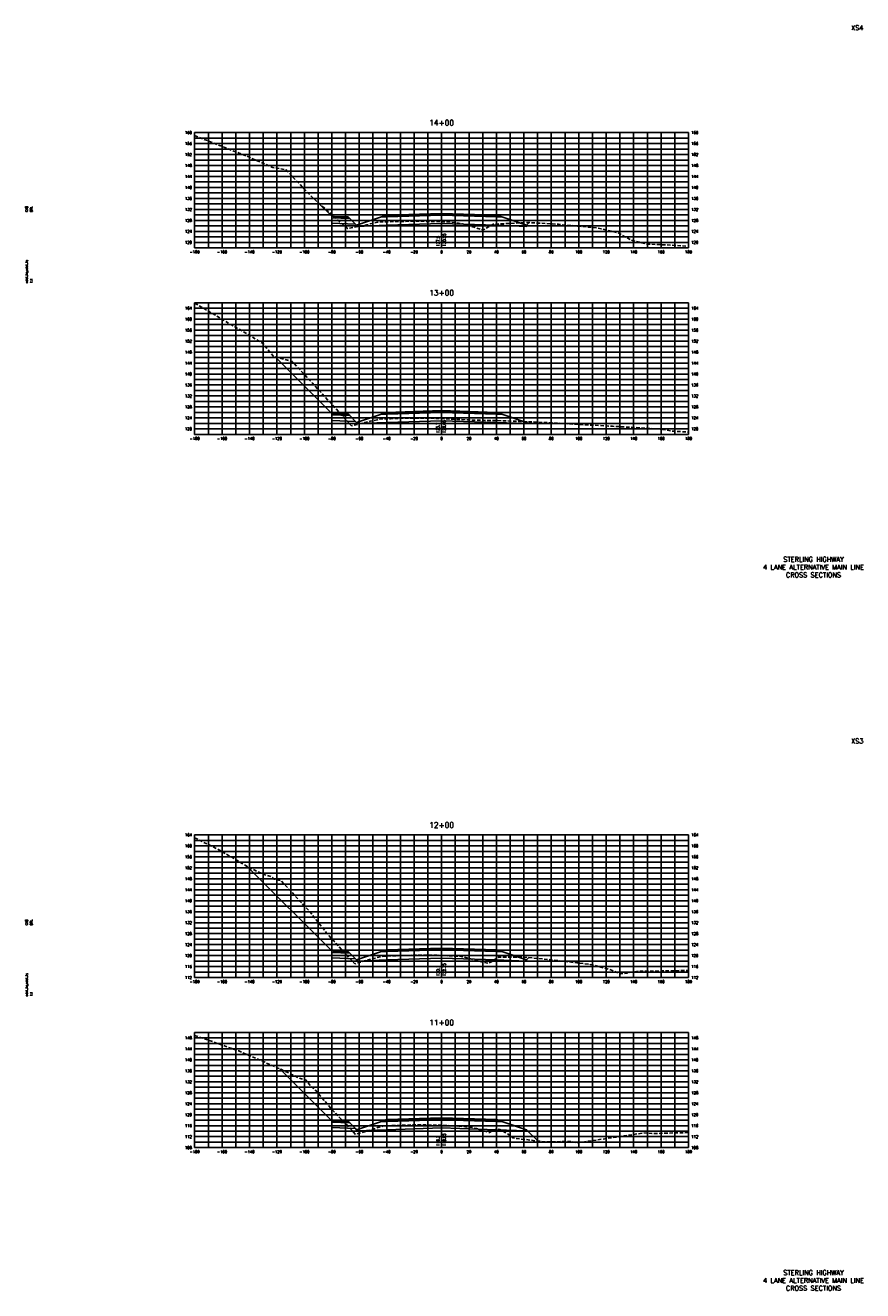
# Model space of a CAD drawing. Extents: x 37 to 9410, y 16 to 8218.
# Tile 3 of 110: x 37 to 647, y 1056 to 1978. Entities that reach past the tile are written whole.
import ezdxf
from ezdxf.enums import TextEntityAlignment as Align

# ---------------------------------------------------------------- set-up
doc = ezdxf.new("R2010")
doc.units = 0
doc.header["$LTSCALE"] = 20
doc.header["$MEASUREMENT"] = 0
doc.linetypes.add('HIDDEN_050%', pattern=[0.1875, 0.125, -0.0625])
for name, color, linetype in [('S-AT-TXT175', 6, 'Continuous'), ('S-AT-TXT80', 1, 'Continuous'), ('XDATUM', 3, 'Continuous'), ('XEG', 1, 'HIDDEN_050%'), ('XFG', 2, 'Continuous'), ('XGRID', 251, 'Continuous'), ('XGRIDT', 2, 'Continuous'), ('XREF-BORDER', 7, 'Continuous')]:
    doc.layers.add(name, color=color, linetype=linetype)
doc.styles.add('L100', font='simplex.shx', dxfattribs={"height": 2})
doc.styles.add('L175', font='ROMANSM.shx', dxfattribs={"height": 3.5})
doc.styles.add('L80', font='ROMANSM.shx', dxfattribs={"height": 1.6})

# ---------------------------------------------------------------- blocks, each defined once
blk = doc.blocks.new('03025_00_att1')
at = {"layer": 'S-AT-TXT175', "style": 'L175'}
for tag, p in [('NUM', (32.402, 20.822)), ('LINE1', (30.64, 1.444)), ('LINE2', (30.64, 1.161)), ('LINE3', (30.64, 0.877))]:
    blk.add_attdef(tag, text='', height=0.175, dxfattribs=at).set_placement(p, align=Align.CENTER)
at = {"layer": 'S-AT-TXT80', "style": 'L80'}
for tag, p in [('DESIGNED', (2.094, 14.201)), ('CHECKED', (2.265, 14.201)), ('DRAFTED', (2.436, 14.201)), ('PCTB', (2.094, 11.605)), ('PSCALE', (2.265, 11.605)), ('PVIEW', (2.436, 11.605))]:
    blk.add_attdef(tag, p, '', height=0.08, rotation=90, dxfattribs=at)

msp = doc.modelspace()

# ---------------------------------------------------------------- linework, layer by layer
at = {"layer": 'XDATUM', "flags": 128}
for points in [[(249.6, 1849.38), (260, 1838.98), (260, 1833.98), (277.21, 1833.29), (278, 1832.5), (278, 1831.61), (300, 1832.49), (340, 1833.77), (380, 1832.49), (402, 1831.61), (402, 1832.5), (403.88, 1834.38)], [(218.64, 1736.53), (260, 1695.18), (260, 1690.18), (277.21, 1689.49), (278, 1688.7), (278, 1687.81), (300, 1688.69), (340, 1689.97), (380, 1688.69), (402, 1687.81), (402, 1688.7), (402.53, 1689.22)], [(198.37, 1365.01), (260, 1303.38), (260, 1298.38), (277.21, 1297.69), (278, 1296.9), (278, 1296.01), (300, 1296.89), (340, 1298.17), (380, 1296.89), (402, 1296.01), (402, 1296.9), (403.63, 1298.53)], [(222.22, 1217.36), (260, 1179.58), (260, 1174.58), (277.21, 1173.89), (278, 1173.1), (278, 1172.21), (300, 1173.09), (340, 1174.37), (380, 1173.09), (402, 1172.21), (402, 1173.1), (410.31, 1164.78)]]:
    msp.add_lwpolyline(points, dxfattribs=at)
at = {"layer": 'XEG', "flags": 128}
for points in [[(160, 1897.84), (160.27, 1897.73), (190, 1885.94), (199.92, 1882.11), (200.84, 1881.51), (216.33, 1874.84), (216.98, 1874.59), (225.83, 1873.07), (226.5, 1873.04), (227.45, 1872), (245.56, 1852.95), (270.83, 1830.61), (271.41, 1830.03), (271.72, 1830.1), (288.02, 1833.38), (293.23, 1834.63), (294.22, 1834.87), (294.23, 1834.87), (301.34, 1834.99), (304.5, 1835.07), (318.95, 1835.41), (335.64, 1835.23), (335.98, 1835.23), (336.24, 1835.22), (340, 1835.06), (347.46, 1834.74), (354.86, 1833.59), (355.15, 1833.55), (356.3, 1833.27), (370.25, 1829.01), (376.89, 1832.76), (377.67, 1833.19), (402.19, 1834.37), (403.96, 1834.38), (405.55, 1834.27), (425.16, 1833.18), (427.86, 1832.86), (453.01, 1830.6), (456.28, 1829.86), (468.58, 1827.01), (475.14, 1823.31), (478.27, 1821.62), (489.97, 1818.72), (507.47, 1818.03), (520, 1816.99)], [(160, 1775.6), (162.9, 1774.06), (186.18, 1760.2), (186.76, 1759.87), (199.49, 1752.56), (210.1, 1746.05), (211.57, 1743.94), (217.67, 1736.75), (220.85, 1736.04), (231.12, 1733.14), (237.4, 1726.53), (245.83, 1717.27), (259.94, 1702.01), (274.31, 1686.24), (284.06, 1688.56), (288.01, 1689.51), (293.05, 1690.68), (295.05, 1691.14), (300.48, 1691.32), (302.7, 1691.43), (307.59, 1691.6), (320.14, 1691.9), (325.54, 1691.81), (337.04, 1691.63), (340, 1691.49), (341.96, 1691.4), (352.13, 1690.89), (361.83, 1690.44), (366.17, 1690.32), (378.48, 1690.12), (385.33, 1689.88), (387.45, 1689.85), (390.93, 1689.68), (409.07, 1688.96), (419.17, 1688.42), (439.96, 1687.26), (446.78, 1686.87), (459.04, 1686.21), (461.7, 1686.07), (464.65, 1685.9), (479.35, 1685.1), (484.18, 1684.8), (501.25, 1683.67), (507.83, 1682.46), (520, 1681.63)], [(160, 1385.9), (177.57, 1377.19), (200.25, 1363.91), (210.57, 1359.09), (216, 1357.46), (218.02, 1355.82), (223.19, 1354.47), (236.99, 1339.51), (239.45, 1336.73), (244.15, 1331.69), (255.92, 1316.83), (260.61, 1311.61), (276.66, 1294.02), (286.64, 1296.96), (290.11, 1297.85), (291.6, 1298.22), (296.27, 1299.39), (298.22, 1299.49), (304.08, 1299.77), (308.47, 1299.93), (321.2, 1300.41), (334.1, 1300.29), (337.88, 1300.22), (340, 1300.12), (349.65, 1299.67), (353.14, 1299.5), (354.26, 1299.26), (358.42, 1298.44), (370.77, 1295.02), (374.05, 1294.27), (375.83, 1295.24), (381.53, 1298.94), (399.12, 1298.78), (402.07, 1298.67), (414.9, 1297.48), (438.6, 1294.77), (448.43, 1293.63), (462.58, 1289.83), (470.76, 1286.71), (475.1, 1287.26), (483.79, 1288.63), (489.76, 1288.58), (520, 1289.2)], [(160, 1241.83), (192.23, 1230.5), (194.58, 1229.31), (218.42, 1219.18), (220.75, 1218.05), (236.39, 1210.68), (241.22, 1209.2), (244.7, 1204.52), (247.13, 1202.98), (251.77, 1197.44), (261.62, 1186.04), (273.45, 1173.96), (277.27, 1169.67), (287.17, 1172.58), (290.15, 1173.49), (291.66, 1173.95), (297, 1175.71), (298.72, 1175.78), (306.26, 1176.17), (310.12, 1176.29), (322.59, 1176.68), (335.56, 1176.45), (339.24, 1176.39), (340, 1176.35), (351.43, 1175.76), (354.44, 1175.62), (355.79, 1175.38), (362.5, 1174.56), (365.46, 1173.85), (374.87, 1171.02), (377.96, 1172.9), (380.71, 1173.71), (382.47, 1173.17), (389.24, 1169.42), (391.69, 1167.25), (394.03, 1166.79), (408.33, 1165), (416.4, 1164.1), (419.83, 1164.23), (434.26, 1164.53), (438.94, 1163.51), (470.91, 1168.23), (473.29, 1168.6), (476.43, 1169.06), (487.4, 1170.72), (493.29, 1170.35), (498.18, 1170.41), (520, 1170.96)]]:
    msp.add_lwpolyline(points, dxfattribs=at)
at = {"layer": 'XFG', "flags": 128}
for points in [[(260, 1838.98), (260, 1838.98), (249.6, 1849.38)], [(260, 1838.98), (260, 1837.98), (273.04, 1837.45), (272, 1838.5), (271, 1838.54), (271, 1838.2), (261, 1838.6), (261, 1838.94), (260, 1838.98)], [(260, 1837.98), (260, 1833.98), (277.21, 1833.29), (273.04, 1837.45), (260, 1837.98)], [(261, 1838.94), (261, 1838.6), (271, 1838.2), (271, 1838.54), (261, 1838.94)], [(340, 1839.77), (300, 1838.49), (295.43, 1838.31), (278, 1832.5), (278, 1831.61), (300, 1832.49), (340, 1833.77)], [(340, 1840.11), (300, 1838.83), (300, 1839.83), (295.43, 1838.31), (300, 1838.49), (340, 1839.77)], [(340, 1841.11), (300, 1839.83), (300, 1839.49), (340, 1840.77)], [(340, 1840.77), (300, 1839.49), (300, 1838.83), (340, 1840.11)], [(340, 1841.11), (380, 1839.83), (380, 1839.49), (340, 1840.77)], [(340, 1840.77), (380, 1839.49), (380, 1838.83), (340, 1840.11)], [(340, 1840.11), (380, 1838.83), (380, 1839.83), (384.57, 1838.31), (380, 1838.49), (340, 1839.77)], [(340, 1839.77), (380, 1838.49), (384.57, 1838.31), (402, 1832.5), (402, 1831.61), (380, 1832.49), (340, 1833.77)], [(278, 1832.5), (277.21, 1833.29)], [(402, 1832.5), (402, 1832.5), (403.88, 1834.38)], [(260, 1695.18), (260, 1695.18), (218.64, 1736.53)], [(260, 1695.18), (260, 1694.18), (273.04, 1693.65), (272, 1694.7), (271, 1694.74), (271, 1694.4), (261, 1694.8), (261, 1695.14), (260, 1695.18)], [(260, 1694.18), (260, 1690.18), (277.21, 1689.49), (273.04, 1693.65), (260, 1694.18)], [(261, 1695.14), (261, 1694.8), (271, 1694.4), (271, 1694.74), (261, 1695.14)], [(278, 1688.7), (277.21, 1689.49)], [(340, 1695.97), (300, 1694.69), (295.43, 1694.51), (278, 1688.7), (278, 1687.81), (300, 1688.69), (340, 1689.97)], [(340, 1696.31), (300, 1695.03), (300, 1696.03), (295.43, 1694.51), (300, 1694.69), (340, 1695.97)], [(340, 1697.31), (300, 1696.03), (300, 1695.69), (340, 1696.97)], [(340, 1696.97), (300, 1695.69), (300, 1695.03), (340, 1696.31)], [(340, 1697.31), (380, 1696.03), (380, 1695.69), (340, 1696.97)], [(340, 1696.97), (380, 1695.69), (380, 1695.03), (340, 1696.31)], [(340, 1696.31), (380, 1695.03), (380, 1696.03), (384.57, 1694.51), (380, 1694.69), (340, 1695.97)], [(340, 1695.97), (380, 1694.69), (384.57, 1694.51), (402, 1688.7), (402, 1687.81), (380, 1688.69), (340, 1689.97)], [(402, 1688.7), (402, 1688.7), (402.53, 1689.22)], [(260, 1303.38), (260, 1303.38), (198.37, 1365.01)], [(260, 1303.38), (260, 1302.38), (273.04, 1301.85), (272, 1302.9), (271, 1302.94), (271, 1302.6), (261, 1303), (261, 1303.34), (260, 1303.38)], [(260, 1302.38), (260, 1298.38), (277.21, 1297.69), (273.04, 1301.85), (260, 1302.38)], [(261, 1303.34), (261, 1303), (271, 1302.6), (271, 1302.94), (261, 1303.34)], [(340, 1304.17), (300, 1302.89), (295.43, 1302.71), (278, 1296.9), (278, 1296.01), (300, 1296.89), (340, 1298.17)], [(340, 1304.51), (300, 1303.23), (300, 1304.23), (295.43, 1302.71), (300, 1302.89), (340, 1304.17)], [(340, 1305.51), (300, 1304.23), (300, 1303.89), (340, 1305.17)], [(340, 1305.17), (300, 1303.89), (300, 1303.23), (340, 1304.51)], [(340, 1305.51), (380, 1304.23), (380, 1303.89), (340, 1305.17)], [(340, 1305.17), (380, 1303.89), (380, 1303.23), (340, 1304.51)], [(340, 1304.51), (380, 1303.23), (380, 1304.23), (384.57, 1302.71), (380, 1302.89), (340, 1304.17)], [(340, 1304.17), (380, 1302.89), (384.57, 1302.71), (402, 1296.9), (402, 1296.01), (380, 1296.89), (340, 1298.17)], [(278, 1296.9), (277.21, 1297.69)], [(402, 1296.9), (402, 1296.9), (403.63, 1298.53)], [(260, 1179.58), (260, 1179.58), (222.22, 1217.36)], [(340, 1181.71), (300, 1180.43), (300, 1180.09), (340, 1181.37)], [(340, 1181.37), (300, 1180.09), (300, 1179.43), (340, 1180.71)], [(340, 1181.71), (380, 1180.43), (380, 1180.09), (340, 1181.37)], [(340, 1181.37), (380, 1180.09), (380, 1179.43), (340, 1180.71)], [(260, 1179.58), (260, 1178.58), (273.04, 1178.05), (272, 1179.1), (271, 1179.14), (271, 1178.8), (261, 1179.2), (261, 1179.54), (260, 1179.58)], [(260, 1178.58), (260, 1174.58), (277.21, 1173.89), (273.04, 1178.05), (260, 1178.58)], [(261, 1179.54), (261, 1179.2), (271, 1178.8), (271, 1179.14), (261, 1179.54)], [(278, 1173.1), (277.21, 1173.89)], [(340, 1180.37), (300, 1179.09), (295.43, 1178.91), (278, 1173.1), (278, 1172.21), (300, 1173.09), (340, 1174.37)], [(340, 1180.71), (300, 1179.43), (300, 1180.43), (295.43, 1178.91), (300, 1179.09), (340, 1180.37)], [(340, 1180.71), (380, 1179.43), (380, 1180.43), (384.57, 1178.91), (380, 1179.09), (340, 1180.37)], [(340, 1180.37), (380, 1179.09), (384.57, 1178.91), (402, 1173.1), (402, 1172.21), (380, 1173.09), (340, 1174.37)], [(402, 1173.1), (402, 1173.1), (410.31, 1164.78)]]:
    msp.add_lwpolyline(points, dxfattribs=at)
at = {"layer": 'XGRID'}
for p, q in [((160, 1816), (160, 1900)), ((160, 1900), (520, 1900)), ((160, 1896), (520, 1896)), ((160, 1892), (520, 1892)), ((170, 1816), (170, 1900)), ((180, 1816), (180, 1900)), ((190, 1816), (190, 1900)), ((200, 1816), (200, 1900)), ((210, 1816), (210, 1900)), ((220, 1816), (220, 1900)), ((230, 1816), (230, 1900)), ((240, 1816), (240, 1900)), ((250, 1816), (250, 1900)), ((260, 1816), (260, 1900)), ((270, 1816), (270, 1900)), ((280, 1816), (280, 1900)), ((290, 1816), (290, 1900)), ((300, 1816), (300, 1900)), ((310, 1816), (310, 1900)), ((320, 1816), (320, 1900)), ((330, 1816), (330, 1900)), ((340, 1816), (340, 1900)), ((350, 1816), (350, 1900)), ((360, 1816), (360, 1900)), ((370, 1816), (370, 1900)), ((380, 1816), (380, 1900)), ((390, 1816), (390, 1900)), ((400, 1816), (400, 1900)), ((410, 1816), (410, 1900)), ((420, 1816), (420, 1900)), ((430, 1816), (430, 1900)), ((440, 1816), (440, 1900)), ((450, 1816), (450, 1900)), ((460, 1816), (460, 1900)), ((470, 1816), (470, 1900)), ((480, 1816), (480, 1900)), ((490, 1816), (490, 1900)), ((500, 1816), (500, 1900)), ((510, 1816), (510, 1900)), ((520, 1816), (520, 1900)), ((160, 1888), (520, 1888)), ((160, 1884), (520, 1884)), ((160, 1880), (520, 1880)), ((160, 1876), (520, 1876)), ((160, 1872), (520, 1872)), ((160, 1868), (520, 1868)), ((160, 1864), (520, 1864)), ((160, 1860), (520, 1860)), ((160, 1856), (520, 1856)), ((160, 1852), (520, 1852)), ((160, 1848), (520, 1848)), ((160, 1844), (520, 1844)), ((160, 1840), (520, 1840)), ((160, 1836), (520, 1836)), ((160, 1832), (520, 1832)), ((160, 1828), (520, 1828)), ((160, 1824), (520, 1824)), ((160, 1820), (520, 1820)), ((160, 1816), (520, 1816)), ((160, 1680), (160, 1776)), ((160, 1776), (520, 1776)), ((160, 1772), (520, 1772)), ((170, 1680), (170, 1776)), ((180, 1680), (180, 1776)), ((190, 1680), (190, 1776)), ((200, 1680), (200, 1776)), ((210, 1680), (210, 1776)), ((220, 1680), (220, 1776)), ((230, 1680), (230, 1776)), ((240, 1680), (240, 1776)), ((250, 1680), (250, 1776)), ((260, 1680), (260, 1776)), ((270, 1680), (270, 1776)), ((280, 1680), (280, 1776)), ((290, 1680), (290, 1776)), ((300, 1680), (300, 1776)), ((310, 1680), (310, 1776)), ((320, 1680), (320, 1776)), ((330, 1680), (330, 1776)), ((340, 1680), (340, 1776)), ((350, 1680), (350, 1776)), ((360, 1680), (360, 1776)), ((370, 1680), (370, 1776)), ((380, 1680), (380, 1776)), ((390, 1680), (390, 1776)), ((400, 1680), (400, 1776)), ((410, 1680), (410, 1776)), ((420, 1680), (420, 1776)), ((430, 1680), (430, 1776)), ((440, 1680), (440, 1776)), ((450, 1680), (450, 1776)), ((460, 1680), (460, 1776)), ((470, 1680), (470, 1776)), ((480, 1680), (480, 1776)), ((490, 1680), (490, 1776)), ((500, 1680), (500, 1776)), ((510, 1680), (510, 1776)), ((520, 1680), (520, 1776)), ((160, 1768), (520, 1768)), ((160, 1764), (520, 1764)), ((160, 1760), (520, 1760)), ((160, 1756), (520, 1756)), ((160, 1752), (520, 1752)), ((160, 1748), (520, 1748)), ((160, 1744), (520, 1744)), ((160, 1740), (520, 1740)), ((160, 1736), (520, 1736)), ((160, 1732), (520, 1732)), ((160, 1728), (520, 1728)), ((160, 1724), (520, 1724)), ((160, 1720), (520, 1720)), ((160, 1716), (520, 1716)), ((160, 1712), (520, 1712)), ((160, 1708), (520, 1708)), ((160, 1704), (520, 1704)), ((160, 1700), (520, 1700)), ((160, 1696), (520, 1696)), ((160, 1692), (520, 1692)), ((160, 1688), (520, 1688)), ((160, 1684), (520, 1684)), ((160, 1680), (520, 1680)), ((160, 1284), (160, 1388)), ((160, 1388), (520, 1388)), ((160, 1384), (520, 1384)), ((170, 1284), (170, 1388)), ((180, 1284), (180, 1388)), ((190, 1284), (190, 1388)), ((200, 1284), (200, 1388)), ((210, 1284), (210, 1388)), ((220, 1284), (220, 1388)), ((230, 1284), (230, 1388)), ((240, 1284), (240, 1388)), ((250, 1284), (250, 1388)), ((260, 1284), (260, 1388)), ((270, 1284), (270, 1388)), ((280, 1284), (280, 1388)), ((290, 1284), (290, 1388)), ((300, 1284), (300, 1388)), ((310, 1284), (310, 1388)), ((320, 1284), (320, 1388)), ((330, 1284), (330, 1388)), ((340, 1284), (340, 1388)), ((350, 1284), (350, 1388)), ((360, 1284), (360, 1388)), ((370, 1284), (370, 1388)), ((380, 1284), (380, 1388)), ((390, 1284), (390, 1388)), ((400, 1284), (400, 1388)), ((410, 1284), (410, 1388)), ((420, 1284), (420, 1388)), ((430, 1284), (430, 1388)), ((440, 1284), (440, 1388)), ((450, 1284), (450, 1388)), ((460, 1284), (460, 1388)), ((470, 1284), (470, 1388)), ((480, 1284), (480, 1388)), ((490, 1284), (490, 1388)), ((500, 1284), (500, 1388)), ((510, 1284), (510, 1388)), ((520, 1284), (520, 1388)), ((160, 1380), (520, 1380)), ((160, 1376), (520, 1376)), ((160, 1372), (520, 1372)), ((160, 1368), (520, 1368)), ((160, 1364), (520, 1364)), ((160, 1360), (520, 1360)), ((160, 1356), (520, 1356)), ((160, 1352), (520, 1352)), ((160, 1348), (520, 1348)), ((160, 1344), (520, 1344)), ((160, 1340), (520, 1340)), ((160, 1336), (520, 1336)), ((160, 1332), (520, 1332)), ((160, 1328), (520, 1328)), ((160, 1324), (520, 1324)), ((160, 1320), (520, 1320)), ((160, 1316), (520, 1316)), ((160, 1312), (520, 1312)), ((160, 1308), (520, 1308)), ((160, 1304), (520, 1304)), ((160, 1300), (520, 1300)), ((160, 1296), (520, 1296)), ((160, 1292), (520, 1292)), ((160, 1288), (520, 1288)), ((160, 1284), (520, 1284)), ((160, 1160), (160, 1244)), ((160, 1244), (520, 1244)), ((160, 1240), (520, 1240)), ((170, 1160), (170, 1244)), ((180, 1160), (180, 1244)), ((190, 1160), (190, 1244)), ((200, 1160), (200, 1244)), ((210, 1160), (210, 1244)), ((220, 1160), (220, 1244)), ((230, 1160), (230, 1244)), ((240, 1160), (240, 1244)), ((250, 1160), (250, 1244)), ((260, 1160), (260, 1244)), ((270, 1160), (270, 1244)), ((280, 1160), (280, 1244)), ((290, 1160), (290, 1244)), ((300, 1160), (300, 1244)), ((310, 1160), (310, 1244)), ((320, 1160), (320, 1244)), ((330, 1160), (330, 1244)), ((340, 1160), (340, 1244)), ((350, 1160), (350, 1244)), ((360, 1160), (360, 1244)), ((370, 1160), (370, 1244)), ((380, 1160), (380, 1244)), ((390, 1160), (390, 1244)), ((400, 1160), (400, 1244)), ((410, 1160), (410, 1244)), ((420, 1160), (420, 1244)), ((430, 1160), (430, 1244)), ((440, 1160), (440, 1244)), ((450, 1160), (450, 1244)), ((460, 1160), (460, 1244)), ((470, 1160), (470, 1244)), ((480, 1160), (480, 1244)), ((490, 1160), (490, 1244)), ((500, 1160), (500, 1244)), ((510, 1160), (510, 1244)), ((520, 1160), (520, 1244)), ((160, 1236), (520, 1236)), ((160, 1232), (520, 1232)), ((160, 1228), (520, 1228)), ((160, 1224), (520, 1224)), ((160, 1220), (520, 1220)), ((160, 1216), (520, 1216)), ((160, 1212), (520, 1212)), ((160, 1208), (520, 1208)), ((160, 1204), (520, 1204)), ((160, 1200), (520, 1200)), ((160, 1196), (520, 1196)), ((160, 1192), (520, 1192)), ((160, 1188), (520, 1188)), ((160, 1184), (520, 1184)), ((160, 1180), (520, 1180)), ((160, 1176), (520, 1176)), ((160, 1172), (520, 1172)), ((160, 1168), (520, 1168)), ((160, 1164), (520, 1164)), ((160, 1160), (520, 1160))]:
    msp.add_line(p, q, dxfattribs=at)

# ---------------------------------------------------------------- block references
at = {"layer": 'XREF-BORDER'}
ref = msp.add_blockref('03025_00_att1', (-3.55, 1558.23), dxfattribs=dict(at, xscale=20, yscale=20, zscale=20))
ref.add_attrib('LINE1', 'STERLING HIGHWAY', dxfattribs={"layer": 'S-AT-TXT175', "height": 3.5, "style": 'L175'}).set_placement((611.07, 1587.1), align=Align.CENTER)
ref.add_attrib('LINE2', '4 LANE ALTERNATIVE MAIN LINE', dxfattribs={"layer": 'S-AT-TXT175', "height": 3.5, "style": 'L175'}).set_placement((611.07, 1581.44), align=Align.CENTER)
ref.add_attrib('LINE3', 'CROSS SECTIONS', dxfattribs={"layer": 'S-AT-TXT175', "height": 3.5, "style": 'L175'}).set_placement((611.07, 1575.77), align=Align.CENTER)
ref.add_attrib('NUM', 'XS4', dxfattribs={"layer": 'S-AT-TXT175', "height": 3.5, "style": 'L175'}).set_placement((643, 1974.66), align=Align.CENTER)
ref.add_attrib('DESIGNED', 'CAB', (38.34, 1842.25), dxfattribs={"layer": 'S-AT-TXT80', "height": 1.6, "rotation": 90, "style": 'L80'})
ref.add_attrib('CHECKED', 'DRL', (41.75, 1842.25), dxfattribs={"layer": 'S-AT-TXT80', "height": 1.6, "rotation": 90, "style": 'L80'})
ref.add_attrib('PCTB', 'adot_hs,adot_fs', (38.34, 1790.32), dxfattribs={"layer": 'S-AT-TXT80', "height": 1.6, "rotation": 90, "style": 'L80'})
ref.add_attrib('PSCALE', '1:1', (41.75, 1790.32), dxfattribs={"layer": 'S-AT-TXT80', "height": 1.6, "rotation": 90, "style": 'L80'})
ref = msp.add_blockref('03025_00_att1', (-3.55, 1038.23), dxfattribs=dict(at, xscale=20, yscale=20, zscale=20))
ref.add_attrib('LINE1', 'STERLING HIGHWAY', dxfattribs={"layer": 'S-AT-TXT175', "height": 3.5, "style": 'L175'}).set_placement((611.07, 1067.1), align=Align.CENTER)
ref.add_attrib('LINE2', '4 LANE ALTERNATIVE MAIN LINE', dxfattribs={"layer": 'S-AT-TXT175', "height": 3.5, "style": 'L175'}).set_placement((611.07, 1061.44), align=Align.CENTER)
ref.add_attrib('LINE3', 'CROSS SECTIONS', dxfattribs={"layer": 'S-AT-TXT175', "height": 3.5, "style": 'L175'}).set_placement((611.07, 1055.77), align=Align.CENTER)
ref.add_attrib('NUM', 'XS3', dxfattribs={"layer": 'S-AT-TXT175', "height": 3.5, "style": 'L175'}).set_placement((643, 1454.66), align=Align.CENTER)
ref.add_attrib('DESIGNED', 'CAB', (38.34, 1322.25), dxfattribs={"layer": 'S-AT-TXT80', "height": 1.6, "rotation": 90, "style": 'L80'})
ref.add_attrib('CHECKED', 'DRL', (41.75, 1322.25), dxfattribs={"layer": 'S-AT-TXT80', "height": 1.6, "rotation": 90, "style": 'L80'})
ref.add_attrib('PCTB', 'adot_hs,adot_fs', (38.34, 1270.32), dxfattribs={"layer": 'S-AT-TXT80', "height": 1.6, "rotation": 90, "style": 'L80'})
ref.add_attrib('PSCALE', '1:1', (41.75, 1270.32), dxfattribs={"layer": 'S-AT-TXT80', "height": 1.6, "rotation": 90, "style": 'L80'})

# ---------------------------------------------------------------- texts
at = {"layer": 'XGRIDT', "style": 'L100'}
for s, p in [('160', (158, 1900)), ('156', (158, 1892)), ('152', (158, 1884)), ('148', (158, 1876)), ('144', (158, 1868)), ('140', (158, 1860)), ('136', (158, 1852)), ('132', (158, 1844)), ('128', (158, 1836)), ('124', (158, 1828)), ('120', (158, 1820)), ('164', (158, 1772)), ('160', (158, 1764)), ('156', (158, 1756)), ('152', (158, 1748)), ('148', (158, 1740)), ('144', (158, 1732)), ('140', (158, 1724)), ('136', (158, 1716)), ('132', (158, 1708)), ('128', (158, 1700)), ('124', (158, 1692)), ('120', (158, 1684)), ('164', (158, 1388)), ('160', (158, 1380)), ('156', (158, 1372)), ('152', (158, 1364)), ('148', (158, 1356)), ('144', (158, 1348)), ('140', (158, 1340)), ('136', (158, 1332)), ('132', (158, 1324)), ('128', (158, 1316)), ('124', (158, 1308)), ('120', (158, 1300)), ('116', (158, 1292)), ('112', (158, 1284)), ('148', (158, 1240)), ('144', (158, 1232)), ('140', (158, 1224)), ('136', (158, 1216)), ('132', (158, 1208)), ('128', (158, 1200)), ('124', (158, 1192)), ('120', (158, 1184)), ('116', (158, 1176)), ('112', (158, 1168)), ('108', (158, 1160))]:
    msp.add_text(s, height=2, dxfattribs=at).set_placement(p, align=Align.MIDDLE_RIGHT)
for s, p in [('14+00', (340, 1904)), ('13+00', (340, 1780)), ('12+00', (340, 1392)), ('11+00', (340, 1248))]:
    msp.add_text(s, height=4, dxfattribs=at).set_placement(p, align=Align.BOTTOM_CENTER)
for s, p in [('160', (522, 1900)), ('156', (522, 1892)), ('152', (522, 1884)), ('148', (522, 1876)), ('144', (522, 1868)), ('140', (522, 1860)), ('136', (522, 1852)), ('132', (522, 1844)), ('128', (522, 1836)), ('124', (522, 1828)), ('120', (522, 1820)), ('164', (522, 1772)), ('160', (522, 1764)), ('156', (522, 1756)), ('152', (522, 1748)), ('148', (522, 1740)), ('144', (522, 1732)), ('140', (522, 1724)), ('136', (522, 1716)), ('132', (522, 1708)), ('128', (522, 1700)), ('124', (522, 1692)), ('120', (522, 1684)), ('164', (522, 1388)), ('160', (522, 1380)), ('156', (522, 1372)), ('152', (522, 1364)), ('148', (522, 1356)), ('144', (522, 1348)), ('140', (522, 1340)), ('136', (522, 1332)), ('132', (522, 1324)), ('128', (522, 1316)), ('124', (522, 1308)), ('120', (522, 1300)), ('116', (522, 1292)), ('112', (522, 1284)), ('148', (522, 1240)), ('144', (522, 1232)), ('140', (522, 1224)), ('136', (522, 1216)), ('132', (522, 1208)), ('128', (522, 1200)), ('124', (522, 1192)), ('120', (522, 1184)), ('116', (522, 1176)), ('112', (522, 1168)), ('108', (522, 1160))]:
    msp.add_text(s, height=2, dxfattribs=at).set_placement(p, align=Align.MIDDLE_LEFT)
for s, p in [('127.5', (339, 1817)), ('123.7', (339, 1681)), ('120.1', (339, 1285)), ('116.2', (339, 1161))]:
    msp.add_text(s, height=2, rotation=90, dxfattribs=at).set_placement(p, align=Align.BOTTOM_LEFT)
for s, p in [('130.55', (341, 1817)), ('126.65', (341, 1681)), ('122.75', (341, 1285)), ('118.85', (341, 1161))]:
    msp.add_text(s, height=2, rotation=90, dxfattribs=at).set_placement(p, align=Align.TOP_LEFT)
for s, p in [('-180', (160, 1814)), ('-160', (180, 1814)), ('-140', (200, 1814)), ('-120', (220, 1814)), ('-100', (240, 1814)), ('-80', (260, 1814)), ('-60', (280, 1814)), ('-40', (300, 1814)), ('-20', (320, 1814)), ('0', (340, 1814)), ('20', (360, 1814)), ('40', (380, 1814)), ('60', (400, 1814)), ('80', (420, 1814)), ('100', (440, 1814)), ('120', (460, 1814)), ('140', (480, 1814)), ('160', (500, 1814)), ('180', (520, 1814)), ('-180', (160, 1678)), ('-160', (180, 1678)), ('-140', (200, 1678)), ('-120', (220, 1678)), ('-100', (240, 1678)), ('-80', (260, 1678)), ('-60', (280, 1678)), ('-40', (300, 1678)), ('-20', (320, 1678)), ('0', (340, 1678)), ('20', (360, 1678)), ('40', (380, 1678)), ('60', (400, 1678)), ('80', (420, 1678)), ('100', (440, 1678)), ('120', (460, 1678)), ('140', (480, 1678)), ('160', (500, 1678)), ('180', (520, 1678)), ('-180', (160, 1282)), ('-160', (180, 1282)), ('-140', (200, 1282)), ('-120', (220, 1282)), ('-100', (240, 1282)), ('-80', (260, 1282)), ('-60', (280, 1282)), ('-40', (300, 1282)), ('-20', (320, 1282)), ('0', (340, 1282)), ('20', (360, 1282)), ('40', (380, 1282)), ('60', (400, 1282)), ('80', (420, 1282)), ('100', (440, 1282)), ('120', (460, 1282)), ('140', (480, 1282)), ('160', (500, 1282)), ('180', (520, 1282)), ('-180', (160, 1158)), ('-160', (180, 1158)), ('-140', (200, 1158)), ('-120', (220, 1158)), ('-100', (240, 1158)), ('-80', (260, 1158)), ('-60', (280, 1158)), ('-40', (300, 1158)), ('-20', (320, 1158)), ('0', (340, 1158)), ('20', (360, 1158)), ('40', (380, 1158)), ('60', (400, 1158)), ('80', (420, 1158)), ('100', (440, 1158)), ('120', (460, 1158)), ('140', (480, 1158)), ('160', (500, 1158)), ('180', (520, 1158))]:
    msp.add_text(s, height=2, dxfattribs=at).set_placement(p, align=Align.TOP_CENTER)

doc.saveas('drawing.dxf')
